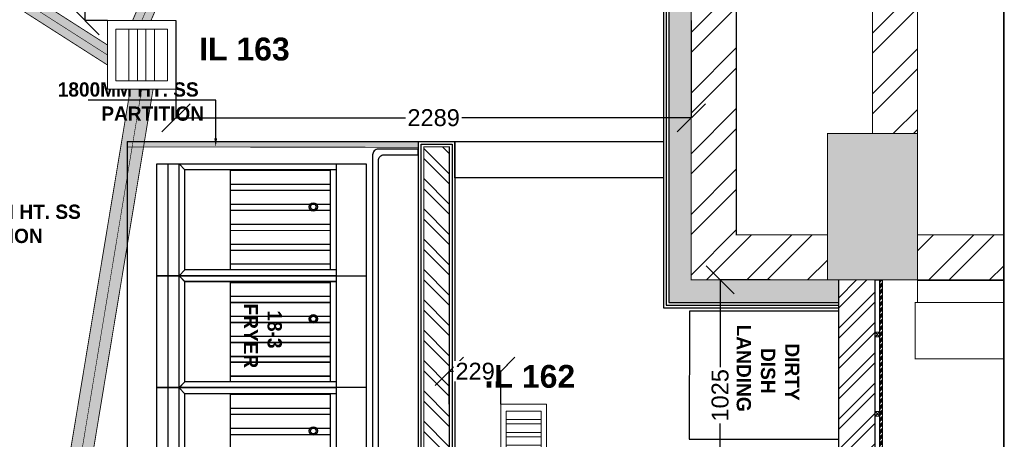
# Model space of a CAD drawing. Header units: millimetres. Extents: x -115221 to 194496, y -122556 to 375476.
# Tile 162 of 169: x 105600 to 109974, y 90944 to 92808. Entities that reach past the tile are written whole.
import ezdxf

# ---------------------------------------------------------------- set-up
doc = ezdxf.new("R2010")
doc.units = ezdxf.units.MM
doc.set_wipeout_variables(frame=1)
doc.header["$PDMODE"] = 3
doc.header["$PDSIZE"] = -100
doc.linetypes.add('CENTER', pattern=[2, 1.25, -0.25, 0.25, -0.25])
doc.linetypes.add('CONTINOUS', pattern=[0])
for name, color, linetype, lineweight in [('drainage dim', 150, 'Continuous', 0), ('DRAINAGE TEXT', 6, 'Continuous', 0), ('PARTITION LAYOUT', 36, 'CONTINOUS', 18), ('PIPE CENTERLINE', 252, 'Continuous', 0), ('PLU - 100mm CI WASTE PIPE', 5, 'Continuous', 13), ('PLU - 75mm CI WASTE PIPE', 12, 'Continuous', 15), ('PLU-GRATING', 6, 'Continuous', 13), ('SS GRATING SET', 22, 'Continuous', 0)]:
    doc.layers.add(name, color=color, linetype=linetype, lineweight=lineweight)
doc.layers.add('FUR R0', color=8, linetype='Continuous')
doc.layers.add('WWDS FURNITURE LAYOUT', color=8, linetype='Continuous')
doc.styles.add('har', font='GOTHICB.TTF')
doc.styles.get("Standard").update_dxf_attribs({"font": 'arial.ttf'})
doc.dimstyles.new('PLU DIM', dxfattribs={"dimtxt": 75, "dimasz": 125, "dimexe": 0.1, "dimexo": 0.1, "dimgap": 0.09, "dimtad": 0, "dimtoh": 1, "dimdec": 0, "dimzin": 0, "dimdsep": 46, "dimtxsty": 'Standard', "dimblk": 'OBLIQUE', "dimcen": 0.09, "dimclrd": 150, "dimclre": 150, "dimclrt": 1, "dimadec": 0, "dimazin": 0, "dimtfac": 1, "dimtdec": 0, "dimtofl": 0, "dimtmove": 1, "dimatfit": 3, "dimldrblk": 'OBLIQUE', "dimfxl": 1, "dimtfill": 1, "dimfrac": 1, "dimtolj": 1, "dimtzin": 0, "dimarcsym": 0})
pattern_1 = [(225, (1670971.06, 2824817.45), (134.703842, -134.703842), []), (225, (1670881.26, 2824817.45), (134.703842, -134.703842), [])]

# ---------------------------------------------------------------- blocks, each defined once
blk = doc.blocks.new('NIA_Break Line w Scale - 1-100-V2-F_B-14 PLAN')
at = {"layer": 'FUR R0'}
for p, q in [((12408.3, 266.7), (6305.5, 266.7)), ((6305.5, 266.7), (12300, 266.7))]:
    blk.add_line(p, q, dxfattribs=at)
blk = doc.blocks.new('C-032')
at = {"layer": 'FUR R0'}
for p, q in [((0, -6), (40.25, -6)), ((0, -43.625), (0, -6)), ((40.25, -6), (40.25, -43.625)), ((0, -11.40625), (40.25, -11.40625)), ((1.0625, -11.40625), (1.0625, -38.625)), ((19.0625, -11.40625), (19.0625, -38.625)), ((20.125, -11.40625), (20.125, -43.625)), ((21.1875, -11.40625), (21.1875, -38.625)), ((39.1875, -11.40625), (39.1875, -38.625)), ((1.0625, -12.46875), (19.0625, -12.46875)), ((1.1625, -30.46875), (1.1625, -12.46875)), ((3.6625, -30.46875), (3.6625, -12.46875)), ((4.7625, -30.46875), (4.7625, -12.46875)), ((7.2625, -30.46875), (7.2625, -12.46875)), ((8.3625, -30.46875), (8.3625, -12.46875)), ((10.8625, -30.46875), (10.8625, -12.46875)), ((11.9625, -30.46875), (11.9625, -12.46875)), ((14.4625, -30.46875), (14.4625, -12.46875)), ((15.5625, -12.46875), (15.5625, -30.46875)), ((18.0625, -12.46875), (18.0625, -30.46875)), ((21.1875, -12.46875), (39.1875, -12.46875)), ((21.2875, -30.46875), (21.2875, -12.46875)), ((23.7875, -30.46875), (23.7875, -12.46875)), ((24.8875, -30.46875), (24.8875, -12.46875)), ((27.3875, -30.46875), (27.3875, -12.46875)), ((28.4875, -30.46875), (28.4875, -12.46875)), ((30.9875, -30.46875), (30.9875, -12.46875)), ((32.0875, -30.46875), (32.0875, -12.46875)), ((34.5875, -30.46875), (34.5875, -12.46875)), ((35.6875, -12.46875), (35.6875, -30.46875)), ((38.1875, -12.46875), (38.1875, -30.46875)), ((1.0625, -30.46875), (19.0625, -30.46875)), ((21.1875, -30.46875), (39.1875, -30.46875)), ((1.0625, -38.625), (0, -39.625)), ((19.0625, -38.625), (1.0625, -38.625)), ((19.0625, -38.625), (20.125, -39.625)), ((21.1875, -38.625), (20.125, -39.625)), ((39.1875, -38.625), (21.1875, -38.625)), ((39.1875, -38.625), (40.25, -39.625)), ((40.25, -39.625), (0, -39.625)), ((40.25, -41.625), (0, -41.625)), ((40.25, -43.625), (0, -43.625))]:
    blk.add_line(p, q, dxfattribs=at)
for centre, radius in [((7.75, -15.5), 0.75), ((7.75, -15.5), 0.5), ((27.875, -15.5), 0.75), ((27.875, -15.5), 0.5)]:
    blk.add_circle(centre, radius, dxfattribs=at)
blk = doc.blocks.new('combiovnn')
at = {"layer": 'FUR R0'}
for p, q in [((-1737139.27, -984280.9, 0), (-1737142.87, -984256.29, 0)), ((-1737149.5, -984293.6, 0), (-1737149.5, -984287.4, 0)), ((-1737143.61, -984287.4, 0), (-1737149.5, -984287.4, 0))]:
    blk.add_line(p, q, dxfattribs=at)
at = {"layer": 'FUR R0', "elevation": 0}
for points in [[(-1737177.07, -984293.6), (-1737177.07, -984255.27), (-1737143.61, -984255.27), (-1737143.61, -984293.6)], [(-1737143.61, -984282.12), (-1737143.61, -984256.29), (-1737142.87, -984256.29), (-1737142.87, -984282.12)]]:
    blk.add_lwpolyline(points, close=True, dxfattribs=at)
at = {"layer": 'FUR R0'}
blk.add_arc((-1737142.69, -984276.74, 0), 5.38, 268.0351, 309.4508, dxfattribs=at)
blk = doc.blocks.new('EWEDD')
at = {"layer": 'FUR R0'}
blk.add_lwpolyline([(30951.08, -7543.35), (30906.06, -7519.4), (30844.98, -7634.19), (30890, -7658.14)], close=True, dxfattribs=at)
at = {"layer": 'FUR R0', "elevation": 0}
blk.add_lwpolyline([(30872.37, -7601.89), (30883.88, -7580.25), (30918.51, -7598.68), (30907, -7620.31)], close=True, dxfattribs=at)
at = {"layer": 'FUR R0', "xscale": -0.9748464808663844, "yscale": 0.9748464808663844, "zscale": 0.9748464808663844, "rotation": 61.98320180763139}
for p in [(30907.14, -7524.4), (30897.91, -7541.75)]:
    blk.add_blockref('C-032', p, dxfattribs=at)
at = {"layer": 'FUR R0', "rotation": 331.9832018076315}
blk.add_blockref('combiovnn', (2026803.94, 45302.84, 0), dxfattribs=at)
blk = doc.blocks.new('affedf')
at = {"layer": 'FUR R0', "const_width": 0.025}
blk.add_lwpolyline([(99837.97, 23144.32), (99837.97, 23143.32), (99830.97, 23143.32, -0.414214), (99829.97, 23144.32), (99829.97, 23269.13, -0.414214), (99830.97, 23270.13), (99837.97, 23270.13), (99837.97, 23269.13), (99831.97, 23269.13, 0.414214), (99830.97, 23268.13), (99830.97, 23145.32, 0.414214), (99831.97, 23144.32)], format="xyb", close=True, dxfattribs=at)
at = {"layer": 'FUR R0'}
blk.add_lwpolyline([(99837.97, 23144.32), (99837.97, 23143.32), (99830.97, 23143.32, -0.414214), (99829.97, 23144.32), (99829.97, 23269.13, -0.414214), (99830.97, 23270.13), (99837.97, 23270.13), (99837.97, 23269.13), (99831.97, 23269.13, 0.414214), (99830.97, 23268.13), (99830.97, 23145.32, 0.414214), (99831.97, 23144.32), (99837.97, 23144.32), (99837.97, 23143.32)], format="xyb", dxfattribs=at)
at = {"layer": 'FUR R0', "const_width": 0.025}
blk.add_lwpolyline([(99830.97, 23206.28), (99837.97, 23206.28), (99837.97, 23207.18), (99830.97, 23207.18)], close=True, dxfattribs=at)
blk = doc.blocks.new('WOODEN BLOCK')
at = {"layer": 'PARTITION LAYOUT', "color": 8, "linetype": 'Continuous', "lineweight": 0, "ltscale": 8}
for p, q in [((1004420.85, -614217.11), (1004419.25, -614218.71)), ((1004419.25, -614217.11), (1004420.85, -614218.71))]:
    blk.add_line(p, q, dxfattribs=at)
blk.add_lwpolyline([(1004419.25, -614217.11), (1004420.85, -614217.11), (1004420.85, -614218.71), (1004419.25, -614218.71)], close=True, dxfattribs=at)
blk = doc.blocks.new('FUR R0')
at = {"layer": 'WWDS FURNITURE LAYOUT'}
h = blk.add_hatch(dxfattribs=at)
h.set_pattern_fill('ANSI32', color=8, scale=20, angle=180)
h.set_pattern_definition(pattern_1)
h.paths.add_polyline_path([(0, -649.9), (-605, -649.9), (-605, 2849.8), (-3852.5, 2849.8), (-3852.5, 3049.9), (-605, 3049.8), (-605, 3668), (-405, 3668), (-405, 3049.9), (200, 3049.9), (200, 2588.7), (0, 2588.7), (0, 2849.8), (-405, 2849.8), (-405, 1700.7), (538.8, 1700.7), (538.8, 1500.7), (400, 1500.7), (400, 0.1), (200, 0.1), (200, 1500.7), (-405, 1500.7), (-405, -450), (0, -450)])
h = blk.add_hatch(color=8, dxfattribs=at)
h.dxf.hatch_style = 1
h.paths.add_polyline_path([(50, -750), (50, -649.9), (-605, -650), (-605, 2849.8), (-7300, 2849.8), (-7300, 1626.9), (-7200, 1626.9), (-7200, 2749.8), (-704.9, 2749.8), (-704.7, -750)])
h = blk.add_hatch(color=8, dxfattribs=at)
h.dxf.hatch_style = 1
h.paths.add_polyline_path([(400, -649.9), (0, -649.9), (0, 0.1), (400, 0.1)])
at = {"layer": 'WWDS FURNITURE LAYOUT', "ltscale": 50}
h = blk.add_hatch(color=8, dxfattribs=at)
h.dxf.hatch_style = 1
h.paths.add_polyline_path([(-3109.7, -34.9), (-3109.7, -60.3), (-1817.7, -60.4), (-1817.7, -35.1)])
h = blk.add_hatch(dxfattribs=at)
h.set_pattern_fill('ANSI32', color=8, scale=10, angle=90)
h.set_pattern_definition([(135, (-1707085.58, -2849989.47), (-67.351921, -67.351921), []), (135, (-1707085.58, -2849944.57), (-67.351921, -67.351921), [])])
h.paths.add_polyline_path([(50, -3305.5), (-1793.5, -3305.5), (-1792.7, -59), (-1679.7, -59), (-1679.7, -3191.7), (50, -3191.7)])
at = {"layer": 'WWDS FURNITURE LAYOUT'}
h = blk.add_hatch(dxfattribs=at)
h.set_pattern_fill('ANSI32', color=8, scale=20, angle=180)
h.set_pattern_definition(pattern_1)
h.paths.add_polyline_path([(783.1, -652.7), (400, -652.7), (400, -450.1), (783.1, -450.1)])
h = blk.add_hatch(dxfattribs=at)
h.set_pattern_fill('ANSI32', color=8, scale=10, angle=180)
h.set_pattern_definition([(225, (1979671.92, 2798471.85), (67.351921, -67.351921), []), (225, (1979627.02, 2798471.85), (67.351921, -67.351921), [])])
h.paths.add_polyline_path([(211.7, -3426.8), (50, -3351.4), (50, -649.9), (211.7, -649.9)])
at = {"layer": 'WWDS FURNITURE LAYOUT', "linetype": 'Continuous', "lineweight": 0, "ltscale": 8, "transparency": 33554687}
h = blk.add_hatch(dxfattribs=at)
h.set_pattern_fill('ANSI34', color=8, angle=720.0048)
h.set_pattern_definition([(45.0047824, (2844150.728, -1701524.89), (-13.47150849, 13.46925978), []), (45.0047824, (2844155.218, -1701524.889), (-13.47150849, 13.46925978), []), (45.0047824, (2844159.709, -1701524.889), (-13.47150849, 13.46925978), []), (45.0047824, (2844164.199, -1701524.888), (-13.47150849, 13.46925978), [])])
h.paths.add_polyline_path([(244.2, -649.9), (231.7, -649.9), (231.8, -3436), (244.3, -3441.9)])
at = {"layer": 'WWDS FURNITURE LAYOUT', "color": 8}
for points, const_width in [([(0, -649.9), (-605, -649.9), (-605, 2849.8), (-3852.5, 2849.8), (-3852.5, 3049.9), (-605, 3049.8), (-605, 3668), (-405, 3668), (-405, 3049.9), (200, 3049.9), (200, 2588.7), (0, 2588.7), (0, 2849.8), (-405, 2849.8), (-405, 1700.7), (538.8, 1700.7), (538.8, 1500.7), (400, 1500.7), (400, 0.1), (200, 0.1), (200, 1500.7), (-405, 1500.7), (-405, -450), (0, -450)], 5), ([(50, -750), (50, -649.9), (-605, -650), (-605, 2849.8), (-7300, 2849.8), (-7300, 1626.9), (-7200, 1626.9), (-7200, 2749.8), (-704.9, 2749.8), (-704.7, -750)], 2), ([(50, -3305.5), (-1793.5, -3305.5), (-1792.7, -59), (-1679.7, -59), (-1679.7, -3191.7), (50, -3191.7)], 5.07), ([(783.1, -652.7), (400, -652.7), (400, -450.1), (783.1, -450.1)], 5), ([(211.7, -3426.8), (50, -3351.4), (50, -649.9), (211.7, -649.9)], 5), ([(783.1, -650), (400, -650), (400, -750), (783.1, -750)], 5), ([(390, -1000), (783.1, -1000), (783.1, -750), (390, -750)], 5)]:
    blk.add_lwpolyline(points, close=True, dxfattribs=dict(at, const_width=const_width))
for points in [[(-3173, 2749.8), (-3173, 1057.7), (-3011.2, 1057.7), (-3011.2, 2725.8), (-728.9, 2725.9), (-728.7, -774), (50, -774)], [(-3161, 2749.8), (-3161, 1069.7), (-3023.2, 1069.7), (-3023.2, 2737.8), (-716.9, 2737.9), (-716.7, -762), (50, -762)], [(-3149, 2749.8), (-3149, 1081.7), (-3035.2, 1081.7), (-3035.2, 2749.8), (-704.9, 2749.9), (-704.7, -750), (50, -750)], [(-2717.6, -21.2), (-2717.6, 148.3), (-3284.6, 148.3)], [(50, -3329.5), (-1817.5, -3329.5), (-1816.7, -35), (-1655.7, -35), (-1655.7, -3167.7), (50, -3167.7)], [(50, -3317.5), (-1805.5, -3317.5), (-1804.7, -47), (-1667.7, -47), (-1667.7, -3179.7), (50, -3179.7)]]:
    blk.add_lwpolyline(points, dxfattribs=at)
at = {"layer": 'WWDS FURNITURE LAYOUT', "color": 8, "lineweight": 70, "const_width": 5}
blk.add_lwpolyline([(400, -649.9), (0, -649.9), (0, 0.1), (400, 0.1)], close=True, dxfattribs=at)
at = {"layer": 'WWDS FURNITURE LAYOUT', "color": 8, "ltscale": 50, "const_width": 3}
blk.add_lwpolyline([(-3109.7, -34.9), (-3109.7, -60.3), (-1817.7, -60.4), (-1817.7, -35.1)], close=True, dxfattribs=at)
at = {"layer": 'WWDS FURNITURE LAYOUT', "color": 8}
blk.add_lwpolyline([(-1655.7, -35.1), (-728.7, -35), (-728.7, -196.7), (-1655.7, -196.8)], close=True, dxfattribs=at)
at = {"layer": 'WWDS FURNITURE LAYOUT', "color": 8, "ltscale": 3, "transparency": 33554687}
blk.add_lwpolyline([(211.8, -3426.8), (211.8, -649.9), (231.7, -649.9), (231.8, -3426.8)], close=True, dxfattribs=at)
at = {"layer": 'WWDS FURNITURE LAYOUT', "color": 8, "linetype": 'Continuous', "lineweight": 0, "ltscale": 8, "transparency": 33554687}
blk.add_lwpolyline([(244.2, -649.9), (231.7, -649.9), (231.8, -3436), (244.3, -3441.9)], close=True, dxfattribs=at)
at = {"layer": 'WWDS FURNITURE LAYOUT', "color": 8, "elevation": 0}
blk.add_lwpolyline([(-613.6, -1357), (50, -1357), (50, -787.9), (-613.5, -787.9)], close=True, dxfattribs=at)
at = {"layer": 'WWDS FURNITURE LAYOUT', "color": 8}
blk.add_solid([(-2711.2, -21.2), (-2717.6, -59.2), (-2723.9, -21.2)], dxfattribs=at)
at = {"layer": 'WWDS FURNITURE LAYOUT', "color": 8, "rotation": 89.99999999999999}
blk.add_blockref('NIA_Break Line w Scale - 1-100-V2-F_B-14 PLAN', (1049.8, -8465.3), dxfattribs=at)
at = {"layer": 'WWDS FURNITURE LAYOUT', "color": 8, "linetype": 'ByBlock', "xscale": -25.33333333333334, "yscale": 25.33333333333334, "zscale": 25.33333333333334, "rotation": 331.9926673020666}
blk.add_blockref('EWEDD', (778894.1, -199515.5), dxfattribs=at)
at = {"layer": 'WWDS FURNITURE LAYOUT', "color": 8, "linetype": 'ByBlock', "extrusion": (0, 0, -1), "xscale": 25.33333333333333, "yscale": 25.33333333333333, "zscale": -25.33333333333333, "rotation": 179.9907330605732}
blk.add_blockref('affedf', (2531141.1, 585819.1, 0), dxfattribs=at)
at = {"layer": 'WWDS FURNITURE LAYOUT', "color": 8, "linetype": 'Continuous', "lineweight": 0, "transparency": 33554687, "xscale": 12.50000004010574, "yscale": 12.50000004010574, "zscale": 12.50000004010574, "rotation": 179.99521758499}
for p in [(12554831.5, -7679663.9), (12554832, -7680016.1, 0)]:
    blk.add_blockref('WOODEN BLOCK', p, dxfattribs=at)
at = {"layer": 'WWDS FURNITURE LAYOUT', "color": 8, "style": 'har'}
for s, height, rotation, p in [('1800MM HT. SS', 63.333, 0.008, (-3419.1, 164.1, 0)), ('PARTITION', 63.33, 0.008, (-3225.6, 57, 0)), ('1800MM HT. SS', 63.333, 0.008, (-3942.7, -378.9, 0)), ('PARTITION', 63.33, 0.008, (-3942.4, -486.1, 0)), ('FRYER', 63.33, 270.0099, (-2592.5, -754.8, 0)), ('18-3', 63.33, 270.0099, (-2487, -785, 0)), ('LANDING', 63.5, 269.8602, (-402.4, -848.3, 0)), ('DISH', 63.5, 269.8602, (-295.2, -951.9, 0)), ('DIRTY', 63.5, 269.8602, (-187.7, -931.3, 0))]:
    blk.add_text(s, height=height, rotation=rotation, dxfattribs=at).set_placement(p)
blk = doc.blocks.new('*U177')
at = {"true_color": 0x991b1e, "transparency": 33554483}
blk.add_hatch(color=244, dxfattribs=at).paths.add_polyline_path([(0, 37.5), (992.5, 37.5), (992.5, -37.5), (0, -37.5)])
at = {"layer": 'PIPE CENTERLINE', "color": 7, "linetype": 'CENTER', "ltscale": 80, "transparency": 33554687, "const_width": 2.54}
blk.add_lwpolyline([(0, 0), (992.5, 0)], dxfattribs=at)
at = {"layer": 'PLU - 75mm CI WASTE PIPE', "transparency": 33554687, "const_width": 3.81}
blk.add_lwpolyline([(0, 37.5), (992.5, 37.5), (992.5, -37.5), (0, -37.5)], close=True, dxfattribs=at)
blk = doc.blocks.new('*U186')
blk.add_wipeout([(0, 8), (47.93, 8), (47.93, 0), (0, 0)])
at = {"layer": 'SS GRATING SET', "lineweight": 13, "ltscale": 50}
h = blk.add_hatch(dxfattribs=at)
h.set_pattern_fill('ANSI32', color=4, scale=6, angle=45)
h.set_pattern_definition([(90, (1.1833, 4), (-2.25, 0), []), (90, (1.9333, 4.75), (-2.25, 0), [])])
h.paths.add_polyline_path([(1.18, 0.93), (1.18, 7.07), (46.75, 7.07), (46.75, 0.93)])
for points in [[(0, 0), (0, 8), (47.93, 8), (47.93, 0)], [(1.18, 0.93), (1.18, 7.07), (46.75, 7.07), (46.75, 0.93)]]:
    blk.add_lwpolyline(points, close=True, dxfattribs=at)
blk = doc.blocks.new('A$C49451BA1')
blk.add_wipeout([(0, 12), (12, 12), (12, 0), (0, 0)])
at = {"layer": 'PLU-GRATING', "lineweight": 5}
for points in [[(0, 0), (12, 0), (12, 12), (0, 12)], [(10.5, 1.5), (10.5, 10.5), (1.5, 10.5), (1.5, 1.5)], [(3.75, 10.5), (5.25, 10.5), (5.25, 1.5), (3.75, 1.5)], [(8.25, 10.5), (6.75, 10.5), (6.75, 1.5), (8.25, 1.5)]]:
    blk.add_lwpolyline(points, close=True, dxfattribs=at)
blk = doc.blocks.new('*U179')
at = {"layer": 'PLU - 100mm CI WASTE PIPE', "transparency": 33554483}
blk.add_hatch(color=5, dxfattribs=at).paths.add_polyline_path([(0, 50), (2713, 50), (2713, -50), (0, -50)])
at = {"layer": 'PIPE CENTERLINE', "color": 7, "linetype": 'CENTER', "ltscale": 100, "transparency": 33554687, "const_width": 2.54}
blk.add_lwpolyline([(0, 0), (2713, 0)], dxfattribs=at)
at = {"layer": 'PLU - 100mm CI WASTE PIPE', "color": 5, "transparency": 33554687, "const_width": 3.81}
blk.add_lwpolyline([(0, 50), (2713, 50), (2713, -50), (0, -50)], close=True, dxfattribs=at)
blk = doc.blocks.new('*U189')
at = {"true_color": 0x991b1e, "transparency": 33554483}
blk.add_hatch(color=244, dxfattribs=at).paths.add_polyline_path([(0, 37.5), (1092.2, 37.5), (1092.2, -37.5), (0, -37.5)])
at = {"layer": 'PIPE CENTERLINE', "color": 7, "linetype": 'CENTER', "ltscale": 80, "transparency": 33554687, "const_width": 2.54}
blk.add_lwpolyline([(0, 0), (1092.2, 0)], dxfattribs=at)
at = {"layer": 'PLU - 75mm CI WASTE PIPE', "transparency": 33554687, "const_width": 3.81}
blk.add_lwpolyline([(0, 37.5), (1092.2, 37.5), (1092.2, -37.5), (0, -37.5)], close=True, dxfattribs=at)
blk = doc.blocks.new('_Oblique')
at = {"color": 0, "linetype": 'ByBlock', "lineweight": -2}
blk.add_line((-0.5, -0.5), (0.5, 0.5), dxfattribs=at)
blk = doc.blocks.new('*D553')
at = {"layer": 'Defpoints', "color": 0, "transparency": 16777216}
for p in [(106294.5, 92803.5), (108583.5, 92803.5), (108583.5, 92372.1)]:
    blk.add_point(p, dxfattribs=at)
at = {"layer": 'drainage dim', "color": 150, "lineweight": -2, "transparency": 16777216}
for p, q in [((106294.5, 92803.4), (106294.5, 92372)), ((108583.5, 92803.4), (108583.5, 92372)), ((106294.5, 92372.1), (107326.2, 92372.1)), ((108583.5, 92372.1), (107551.8, 92372.1))]:
    blk.add_line(p, q, dxfattribs=at)
at = {"layer": 'drainage dim', "color": 150, "lineweight": -2, "transparency": 16777216, "xscale": 125, "yscale": 125, "zscale": 125, "rotation": 180}
blk.add_blockref('_Oblique', (106294.5, 92372.1), dxfattribs=at)
at = {"layer": 'drainage dim', "color": 150, "lineweight": -2, "transparency": 16777216, "xscale": 125, "yscale": 125, "zscale": 125}
blk.add_blockref('_Oblique', (108583.5, 92372.1), dxfattribs=at)
at = {"layer": 'drainage dim', "color": 1, "transparency": 16777216, "insert": (107439, 92372.1), "char_height": 75, "attachment_point": 5, "bg_fill": 3, "box_fill_scale": 1.1, "bg_fill_color": 256, "bg_fill_true_color": 13158600, "bg_fill_transparency": 0}
blk.add_mtext('\\A1;2289', dxfattribs=at)
blk = doc.blocks.new('*D554')
at = {"layer": 'Defpoints', "color": 0, "transparency": 16777216}
for p in [(105891, 93383.6), (106039.5, 93383.6), (105989.7, 92803.5)]:
    blk.add_point(p, dxfattribs=at)
at = {"layer": 'drainage dim', "color": 150, "lineweight": -2, "transparency": 16777216}
for p, q in [((106039.4, 93383.6), (105890.9, 93383.6)), ((105891, 93383.6), (105891, 93176.4)), ((105891, 92803.5), (105891, 93010.7)), ((105989.6, 92803.5), (105890.9, 92803.5))]:
    blk.add_line(p, q, dxfattribs=at)
at = {"layer": 'drainage dim', "color": 150, "lineweight": -2, "transparency": 16777216, "xscale": 125, "yscale": 125, "zscale": 125}
for p, rotation in [((105891, 93383.6), 90), ((105891, 92803.5), 270)]:
    blk.add_blockref('_Oblique', p, dxfattribs=dict(at, rotation=rotation))
at = {"layer": 'drainage dim', "color": 1, "transparency": 16777216, "insert": (105891, 93093.5), "char_height": 75, "attachment_point": 5, "rotation": 90, "bg_fill": 3, "box_fill_scale": 1.1, "bg_fill_color": 256, "bg_fill_true_color": 13158600, "bg_fill_transparency": 0}
blk.add_mtext('\\A1;580', dxfattribs=at)
blk = doc.blocks.new('*D556')
at = {"layer": 'Defpoints', "color": 0, "transparency": 16777216}
for p in [(108711.7, 91652), (108933.7, 91652), (108933.7, 90627)]:
    blk.add_point(p, dxfattribs=at)
at = {"layer": 'drainage dim', "color": 150, "lineweight": -2, "transparency": 16777216}
for p, q in [((108933.6, 91652), (108711.6, 91652)), ((108711.7, 91652), (108711.7, 91248.4)), ((108711.7, 90627), (108711.7, 91030.7)), ((108933.6, 90627), (108711.6, 90627))]:
    blk.add_line(p, q, dxfattribs=at)
at = {"layer": 'drainage dim', "color": 150, "lineweight": -2, "transparency": 16777216, "xscale": 125, "yscale": 125, "zscale": 125}
for p, rotation in [((108711.7, 91652), 90), ((108711.7, 90627), 270)]:
    blk.add_blockref('_Oblique', p, dxfattribs=dict(at, rotation=rotation))
at = {"layer": 'drainage dim', "color": 1, "transparency": 16777216, "insert": (108711.7, 91139.5), "char_height": 75, "attachment_point": 5, "rotation": 90, "bg_fill": 3, "box_fill_scale": 1.1, "bg_fill_color": 256, "bg_fill_true_color": 13158600, "bg_fill_transparency": 0}
blk.add_mtext('\\A1;1025', dxfattribs=at)
blk = doc.blocks.new('*D557')
at = {"layer": 'Defpoints', "color": 0, "transparency": 16777216}
for p in [(107508.7, 91099.8), (107737.7, 91099.8)]:
    blk.add_point(p, dxfattribs=at)
at = {"layer": 'drainage dim', "color": 150, "lineweight": -2, "transparency": 16777216}
for p, q in [((107508.7, 91099.9), (107508.7, 91246.4)), ((107508.7, 91246.3), (107539.6, 91246.3)), ((107737.7, 91246.3), (107706.9, 91246.3)), ((107737.7, 91099.9), (107737.7, 91246.4))]:
    blk.add_line(p, q, dxfattribs=at)
at = {"layer": 'drainage dim', "color": 150, "lineweight": -2, "transparency": 16777216, "xscale": 125, "yscale": 125, "zscale": 125, "rotation": 180}
blk.add_blockref('_Oblique', (107508.7, 91246.3), dxfattribs=at)
at = {"layer": 'drainage dim', "color": 150, "lineweight": -2, "transparency": 16777216, "xscale": 125, "yscale": 125, "zscale": 125}
blk.add_blockref('_Oblique', (107737.7, 91246.3), dxfattribs=at)
at = {"layer": 'drainage dim', "color": 1, "transparency": 16777216, "insert": (107623.2, 91246.3), "char_height": 75, "attachment_point": 5, "bg_fill": 3, "box_fill_scale": 1.1, "bg_fill_color": 256, "bg_fill_true_color": 13158600, "bg_fill_transparency": 0}
blk.add_mtext('\\A1;229', dxfattribs=at)
at = {"layer": 'Defpoints', "color": 0, "transparency": 16777216}
blk.add_point((107508.7, 91246.3), dxfattribs=at)

msp = doc.modelspace()

# ---------------------------------------------------------------- block references
at = {"transparency": 33554687}
for name, p, rotation in [('*U177', (106509.2, 93645.9, 0), 246.4563180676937), ('*U189', (105131.8, 93199.4), 327.4159898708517), ('*U179', (106161.2, 92614.2), 260.5996683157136)]:
    msp.add_blockref(name, p, dxfattribs=dict(at, rotation=rotation))
at = {"layer": 'WWDS FURNITURE LAYOUT'}
msp.add_blockref('FUR R0', (109188.4, 92301.9), dxfattribs=at)

# ---------------------------------------------------------------- next in the draw order: block references
at = {"layer": 'PLU-GRATING', "lineweight": 13, "xscale": 25.4, "yscale": 25.4, "zscale": 25.4}
msp.add_blockref('A$C49451BA1', (105989.7, 92498.7), dxfattribs=at)
at = {"layer": 'SS GRATING SET', "color": 240, "true_color": 0xed1f24, "xscale": 25.4, "yscale": 25.4, "zscale": 25.4, "rotation": 89.99999999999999}
msp.add_blockref('*U186', (107940.9, 89882.3), dxfattribs=at)

# ---------------------------------------------------------------- next in the draw order: texts
at = {"layer": 'DRAINAGE TEXT', "color": 200, "char_height": 101.6, "width": 396.397, "attachment_point": 1, "bg_fill": 3, "box_fill_scale": 1, "bg_fill_color": 256, "bg_fill_transparency": 0}
for s, insert in [('{\\fArial|b1|i0|c0|p34;IL 163}', (106397.3, 92728.2)), ('{\\fArial|b1|i0|c0|p34;IL 162}', (107665.4, 91274.5))]:
    msp.add_mtext(s, dxfattribs=dict(at, insert=insert))

# ---------------------------------------------------------------- next in the draw order: dimensions: what is measured, and where the dimension line sits
at = {"layer": 'drainage dim'}
dim = msp.add_linear_dim(base=(108711.7, 91652), p1=(108933.7, 90627), p2=(108933.7, 91652), angle=90, dimstyle='PLU DIM', dxfattribs=at)
dim.commit()
dim.dimension.update_dxf_attribs({"geometry": '*D556', "text_midpoint": (108711.7, 91139.5)})

# ---------------------------------------------------------------- next in the draw order: dimensions: what is measured, and where the dimension line sits
dim = msp.add_linear_dim(base=(105891, 93383.6), p1=(105989.7, 92803.5), p2=(106039.5, 93383.6), angle=90, dimstyle='PLU DIM', dxfattribs=at)
dim.commit()
dim.dimension.update_dxf_attribs({"geometry": '*D554', "text_midpoint": (105891, 93093.5)})
for base, p1, p2, picture, middle in [((108583.5, 92372.1), (106294.5, 92803.5), (108583.5, 92803.5), '*D553', (107439, 92372.1)), ((107508.7, 91246.3), (107737.7, 91099.8), (107508.7, 91099.8), '*D557', (107623.2, 91246.3))]:
    dim = msp.add_linear_dim(base=base, p1=p1, p2=p2, dimstyle='PLU DIM', dxfattribs=at)
    dim.commit()
    dim.dimension.update_dxf_attribs({"geometry": picture, "text_midpoint": middle})

doc.saveas('drawing.dxf')
